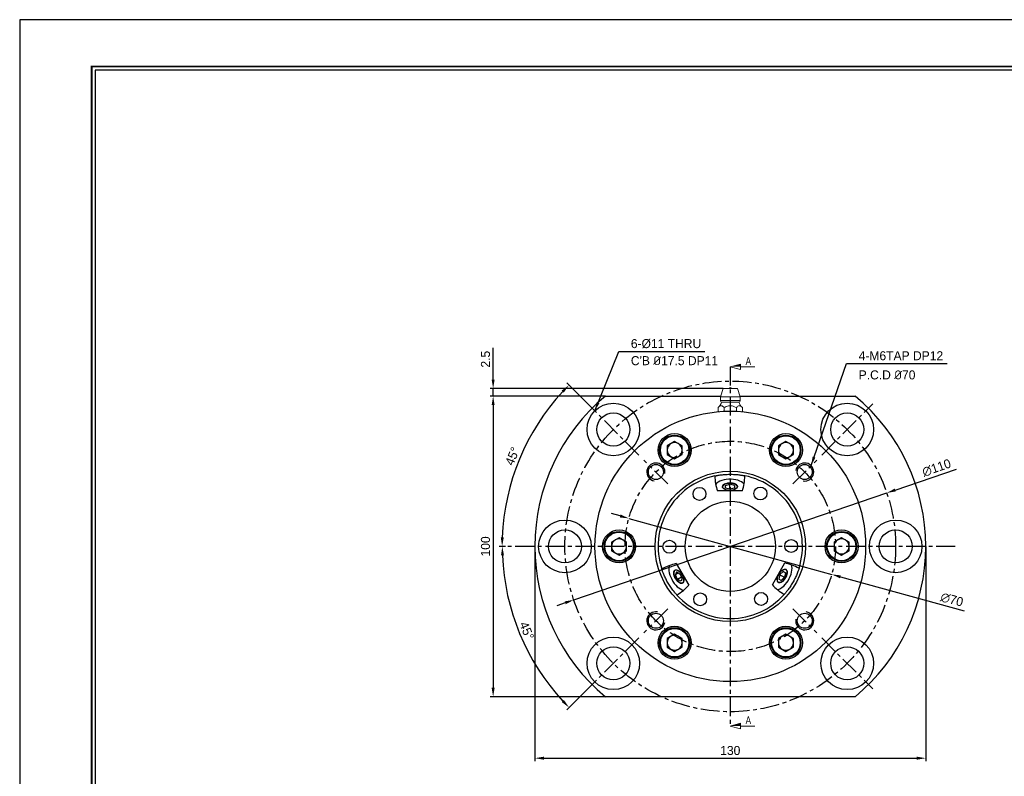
# Model space of a CAD drawing. Header units: millimetres. Extents: x -29 to 5648, y -387 to 3949.
# Tile 4 of 7: x 0 to 327, y 251 to 503. Entities that reach past the tile are written whole.
import ezdxf
from ezdxf.enums import TextEntityAlignment as Align

# ---------------------------------------------------------------- set-up
doc = ezdxf.new("R2010")
doc.units = ezdxf.units.MM
doc.linetypes.add('CENTER', pattern=[2, 1.25, -0.25, 0.25, -0.25])
doc.layers.get('0').update_dxf_attribs({"linetype": 'CONTINUOUS'})
doc.layers.get('Defpoints').update_dxf_attribs({"linetype": 'CONTINUOUS'})
for name, color, linetype in [('1', 1, 'CENTER'), ('5', 7, 'CONTINUOUS'), ('7', 7, 'CONTINUOUS'), ('center', 1, 'CENTER'), ('OUTLINE', 7, 'CONTINUOUS')]:
    doc.layers.add(name, color=color, linetype=linetype)
doc.dimstyles.new('3', dxfattribs={"dimtxt": 3, "dimasz": 3, "dimexe": 1, "dimexo": 0, "dimgap": 1, "dimtad": 1, "dimdec": 3, "dimzin": 11, "dimdsep": 46, "dimtxsty": 'Standard', "dimcen": 0, "dimclrd": 5, "dimclre": 5, "dimclrt": 3, "dimadec": 0, "dimazin": 0, "dimtfac": 0.6, "dimtdec": 3, "dimtmove": 0, "dimatfit": 3, "dimfxl": 1.25, "dimtolj": 1, "dimtzin": 11, "dimarcsym": 0})

# ---------------------------------------------------------------- blocks, each defined once
blk = doc.blocks.new('란표제')
at = {"layer": '7', "color": 0}
for p, q in [((386.1, 273), (0, 273)), ((0, 273), (0, 0))]:
    blk.add_line(p, q, dxfattribs=at)
at = {"layer": '7', "const_width": 0.325}
blk.add_lwpolyline([(377.65, 8.45), (377.65, 264.55), (13, 264.55), (13, 8.45)], close=True, dxfattribs=at)
at = {"layer": '7'}
blk.add_lwpolyline([(377, 9.1), (377, 263.9), (13.65, 263.9), (13.65, 9.1)], close=True, dxfattribs=at)
at = {"layer": '5', "ltscale": 0.5}
for tag, p, height in [('TITLE', (308.32, 31.73), 3.25), ('도번', (326.54, 20.34), 3.25), ('SCALE', (329.92, 12.42), 1.56), ('DATE', (360.13, 12.36), 1.56)]:
    blk.add_attdef(tag, p, '', height=height, dxfattribs=at)
at = {"layer": '7'}
for tag, p in [('필렛', (233.03, 14.17)), ('모따기', (233.03, 10.79))]:
    blk.add_attdef(tag, text='', height=1.5, dxfattribs=at).set_placement(p, align=Align.MIDDLE_LEFT)
blk = doc.blocks.new('*D3622')
at = {"color": 5, "lineweight": -2, "ltscale": 5}
for p, q in [((171.33, 327.54), (171.33, 256.08)), ((301.33, 327.54), (301.33, 256.08)), ((174.33, 257.08), (298.33, 257.08))]:
    blk.add_line(p, q, dxfattribs=at)
at = {"color": 5}
for points in [[(174.33, 257.58), (174.33, 256.58), (171.33, 257.08)], [(298.33, 256.58), (298.33, 257.58), (301.33, 257.08)]]:
    blk.add_solid(points, dxfattribs=at)
at = {"layer": 'Defpoints', "color": 0}
for p in [(171.33, 327.54), (301.33, 327.54), (301.33, 257.08)]:
    blk.add_point(p, dxfattribs=at)
at = {"color": 3, "ltscale": 5, "insert": (236.33, 259.62), "char_height": 3, "attachment_point": 5}
blk.add_mtext('\\A1;130', dxfattribs=at)
blk = doc.blocks.new('*D3623')
at = {"color": 5, "lineweight": -2, "ltscale": 5}
for p, q in [((194.8, 377.54), (156.46, 377.54)), ((157.46, 374.54), (157.46, 280.54)), ((194.8, 277.54), (156.46, 277.54))]:
    blk.add_line(p, q, dxfattribs=at)
at = {"color": 5}
for points in [[(157.96, 374.54), (156.96, 374.54), (157.46, 377.54)], [(156.96, 280.54), (157.96, 280.54), (157.46, 277.54)]]:
    blk.add_solid(points, dxfattribs=at)
at = {"layer": 'Defpoints', "color": 0}
for p in [(194.8, 377.54), (157.46, 277.54), (194.8, 277.54)]:
    blk.add_point(p, dxfattribs=at)
at = {"color": 3, "ltscale": 5, "insert": (154.92, 327.54), "char_height": 3, "attachment_point": 5, "rotation": 90}
blk.add_mtext('\\A1;100', dxfattribs=at)
blk = doc.blocks.new('*D3624')
at = {"color": 5, "lineweight": -2, "ltscale": 5}
for p, q in [((188.95, 374.93), (181.97, 381.91)), ((161.58, 327.54), (159.45, 327.54))]:
    blk.add_line(p, q, dxfattribs=at)
blk.add_arc((236.33, 327.54), 75.89, 137.2652, 177.7348, dxfattribs=at)
at = {"color": 5}
for points in [[(180.95, 378.69), (180.23, 379.38), (182.67, 381.2)], [(160, 330.55), (161, 330.53), (160.45, 327.54)]]:
    blk.add_solid(points, dxfattribs=at)
at = {"layer": 'Defpoints', "color": 0}
for p in [(188.95, 374.93), (170.61, 365.48), (205.94, 357.93), (161.58, 327.54), (311.08, 327.54)]:
    blk.add_point(p, dxfattribs=at)
at = {"color": 3, "ltscale": 5, "insert": (163.88, 357.55), "char_height": 3, "attachment_point": 5, "rotation": 67.5}
blk.add_mtext('\\A1;45%%d', dxfattribs=at)
blk = doc.blocks.new('*D3625')
at = {"color": 5, "lineweight": -2, "ltscale": 5}
for p, q in [((161.58, 327.54), (159.51, 327.54)), ((188.95, 280.15), (182.01, 273.22))]:
    blk.add_line(p, q, dxfattribs=at)
blk.add_arc((236.33, 327.54), 75.82, 182.2672, 222.7328, dxfattribs=at)
at = {"color": 5}
for points in [[(161.07, 324.55), (160.07, 324.53), (160.51, 327.54)], [(180.28, 275.74), (181, 276.44), (182.72, 273.93)]]:
    blk.add_solid(points, dxfattribs=at)
at = {"layer": 'Defpoints', "color": 0}
for p in [(161.58, 327.54), (311.08, 327.54), (163.1, 307.92), (205.94, 297.14), (188.95, 280.15)]:
    blk.add_point(p, dxfattribs=at)
at = {"color": 3, "ltscale": 5, "insert": (168.63, 299.5), "char_height": 3, "attachment_point": 5, "rotation": 292.5}
blk.add_mtext('\\A1;45%%d', dxfattribs=at)
blk = doc.blocks.new('*D3626')
at = {"color": 5, "lineweight": -2, "ltscale": 5}
for p, q in [((157.46, 383.04), (157.46, 393.61)), ((233.93, 380.04), (156.46, 380.04)), ((157.46, 377.54), (157.46, 380.04)), ((194.8, 377.54), (156.46, 377.54)), ((157.46, 374.54), (157.46, 371.54))]:
    blk.add_line(p, q, dxfattribs=at)
at = {"color": 5}
for points in [[(156.96, 383.04), (157.96, 383.04), (157.46, 380.04)], [(157.96, 374.54), (156.96, 374.54), (157.46, 377.54)]]:
    blk.add_solid(points, dxfattribs=at)
at = {"layer": 'Defpoints', "color": 0}
for p in [(157.46, 380.04), (233.93, 380.04), (194.8, 377.54)]:
    blk.add_point(p, dxfattribs=at)
at = {"color": 3, "ltscale": 5, "insert": (154.93, 389.82), "char_height": 3, "attachment_point": 5, "rotation": 90}
blk.add_mtext('\\A1;2.5', dxfattribs=at)
blk = doc.blocks.new('*D3627')
at = {"color": 5, "lineweight": -2, "ltscale": 5}
for p, q in [((291.21, 346.3), (311.54, 353.26)), ((184.29, 309.74), (288.37, 345.33)), ((181.45, 308.77), (178.61, 307.8))]:
    blk.add_line(p, q, dxfattribs=at)
at = {"color": 5}
for points in [[(291.05, 346.78), (291.37, 345.83), (288.37, 345.33)], [(181.61, 308.3), (181.29, 309.25), (184.29, 309.74)]]:
    blk.add_solid(points, dxfattribs=at)
at = {"layer": 'Defpoints', "color": 0}
for p in [(288.37, 345.33), (184.29, 309.74)]:
    blk.add_point(p, dxfattribs=at)
at = {"color": 3, "ltscale": 5, "insert": (304.94, 353.68), "char_height": 3, "attachment_point": 5, "rotation": 18.8783}
blk.add_mtext('\\A1;∅110', dxfattribs=at)
blk = doc.blocks.new('*D3628')
at = {"color": 5, "lineweight": -2, "ltscale": 5}
for p, q in [((199.7, 337.66), (196.81, 338.45)), ((202.6, 336.86), (270.07, 318.22)), ((272.96, 317.42), (314.11, 306.06))]:
    blk.add_line(p, q, dxfattribs=at)
at = {"color": 5}
for points in [[(199.57, 337.17), (199.84, 338.14), (202.6, 336.86)], [(273.09, 317.9), (272.83, 316.94), (270.07, 318.22)]]:
    blk.add_solid(points, dxfattribs=at)
at = {"layer": 'Defpoints', "color": 0}
for p in [(202.6, 336.86), (270.07, 318.22)]:
    blk.add_point(p, dxfattribs=at)
at = {"color": 3, "ltscale": 5, "insert": (310.03, 309.82), "char_height": 3, "attachment_point": 5, "rotation": 344.5603}
blk.add_mtext('\\A1;∅70', dxfattribs=at)

msp = doc.modelspace()

# ---------------------------------------------------------------- linework, layer by layer
at = {"color": 7, "linetype": 'Continuous', "lineweight": 15}
for p, q in [((233.9328, 380.0385), (233.0328, 377.3385)), ((238.7328, 380.0385), (233.9328, 380.0385)), ((239.6328, 377.3385), (238.7328, 380.0385)), ((233.0328, 377.3385), (233.0328, 376.0385)), ((236.3328, 377.3385), (233.0328, 377.3385)), ((239.6328, 377.3385), (236.3328, 377.3385)), ((239.6328, 376.0385), (239.6328, 377.3385)), ((232.2914, 373.7171), (232.2914, 372.58)), ((233.5328, 375.5385), (239.1328, 375.5385)), ((234.3121, 373.7171), (234.3121, 372.58)), ((238.3536, 373.7171), (238.3536, 372.58)), ((240.3743, 372.58), (240.3743, 373.7171)), ((232.2914, 372.58), (232.4967, 372.3747)), ((240.169, 372.3747), (240.3743, 372.58))]:
    msp.add_line(p, q, dxfattribs=at)
at = {"color": 8, "linetype": 'Continuous', "lineweight": 15}
msp.add_line((239.6328, 376.0385), (233.0328, 376.0385), dxfattribs=at)
at = {"ltscale": 5}
msp.add_circle((236.3328, 327.5385), 25, dxfattribs=at)
at = {"color": 7, "linetype": 'Continuous', "lineweight": 15}
for centre, radius, start, end in [((236.3328, 380.0385), 0.4, 0, 180), ((228.0386, 377.9495), 6, 315.104952, 336.307361), ((233.5328, 376.0385), 0.5, 180, 270), ((239.1328, 376.0385), 0.5, 270, 0), ((244.6271, 377.9495), 6, 203.692639, 224.850879)]:
    msp.add_arc(centre, radius, start, end, dxfattribs=at)
at = {"color": 5, "ltscale": 5}
for centre, start, end in [((211.5841, 352.2873), 350, 260), ((261.0816, 352.2873), 260, 170), ((211.5841, 302.7898), 80, 350), ((261.0816, 302.7898), 170, 80)]:
    msp.add_arc(centre, 3, start, end, dxfattribs=at)
at = {"color": 7, "linetype": 'Continuous', "lineweight": 15}
for points, knots in [([(232.2914, 373.7171), (232.3982, 373.8218), (232.6127, 374.0321), (232.9911, 374.3081), (233.3819, 374.3784), (233.7424, 374.2171), (234.0312, 373.9936), (234.2181, 373.8096), (234.3121, 373.7171)], [0, 0, 0, 0, 0.16732129, 0.33612297, 0.5650141, 0.70682992, 0.85260944, 1, 1, 1, 1]), ([(234.3121, 373.7171), (234.5441, 373.8315), (235.007, 374.0598), (235.6846, 374.2887), (236.3445, 374.3666), (236.9539, 374.2884), (237.6334, 374.0705), (238.0867, 373.8481), (238.3536, 373.7171)], [0, 0, 0, 0, 0.1818455, 0.36288164, 0.50003051, 0.6453139, 0.79120345, 1, 1, 1, 1]), ([(238.3536, 373.7171), (238.4604, 373.8218), (238.6749, 374.0321), (239.0532, 374.3081), (239.4441, 374.3784), (239.8045, 374.2171), (240.0934, 373.9936), (240.2803, 373.8096), (240.3743, 373.7171)], [0, 0, 0, 0, 0.16732129, 0.33612294, 0.56501448, 0.70682989, 0.85260941, 1, 1, 1, 1])]:
    msp.add_open_spline(points, degree=3, knots=knots, dxfattribs=at)
for points in [[(232.5219, 372.3769), (232.4445, 372.4412), (232.3679, 372.5106), (232.2914, 372.58)], [(234.3121, 372.58), (234.2787, 372.5493), (234.2453, 372.5187), (234.2117, 372.4885)], [(234.4878, 372.5007), (234.4292, 372.5269), (234.3706, 372.5534), (234.3121, 372.58)], [(238.3536, 372.58), (238.2956, 372.5534), (238.2377, 372.5269), (238.1796, 372.5006)], [(238.4551, 372.4885), (238.4212, 372.5187), (238.3874, 372.5493), (238.3536, 372.58)], [(240.3743, 372.58), (240.2984, 372.5105), (240.2226, 372.4409), (240.1457, 372.3767)]]:
    msp.add_open_spline(points, degree=3, dxfattribs=at)
at = {"layer": '1', "ltscale": 5}
for p, q in [((205.938, 357.9334), (188.946, 374.9254)), ((266.7277, 357.9334), (283.7197, 374.9254)), ((205.938, 297.1436), (188.946, 280.1517)), ((266.7277, 297.1436), (283.7197, 280.1517))]:
    msp.add_line(p, q, dxfattribs=at)
at = {"layer": 'center', "ltscale": 5}
for p, q in [((236.3328, 387.2885), (236.3328, 267.7885)), ((215.5628, 348.3086), (207.6054, 356.2659)), ((257.1029, 348.3086), (265.0602, 356.2659)), ((311.0828, 327.5385), (161.5828, 327.5385)), ((215.5628, 306.7685), (207.6054, 298.8111)), ((257.1029, 306.7685), (265.0602, 298.8111))]:
    msp.add_line(p, q, dxfattribs=at)
for radius in [55, 35]:
    msp.add_circle((236.3328, 327.5385), radius, dxfattribs=at)
at = {"layer": 'OUTLINE', "lineweight": 9}
for p, q in [((236.3328, 387.2885), (239.7648, 388.2081)), ((236.3328, 387.2885), (239.7648, 386.3689)), ((239.7648, 388.2081), (239.7648, 386.3689)), ((239.7648, 387.2885), (244.5182, 387.2885)), ((236.3328, 267.7885), (239.7648, 268.7081)), ((239.7648, 268.7081), (239.7648, 266.8689)), ((236.3328, 267.7885), (239.7648, 266.8689)), ((239.7648, 267.7885), (244.5182, 267.7885))]:
    msp.add_line(p, q, dxfattribs=at)
at = {"layer": 'OUTLINE'}
for p, q in [((194.7997, 377.5385), (233.0995, 377.5385)), ((239.5662, 377.5385), (277.866, 377.5385)), ((217.8328, 362.4682), (215.3328, 361.0248)), ((215.3328, 361.0248), (215.3328, 358.1381)), ((220.3328, 361.0248), (217.8328, 362.4682)), ((220.3328, 358.1381), (220.3328, 361.0248)), ((254.8328, 362.4682), (252.3328, 361.0248)), ((252.3328, 361.0248), (252.3328, 358.1381)), ((257.3328, 361.0248), (254.8328, 362.4682)), ((257.3328, 358.1381), (257.3328, 361.0248)), ((215.3328, 358.1381), (217.8328, 356.6947)), ((217.8328, 356.6947), (220.3328, 358.1381)), ((252.3328, 358.1381), (254.8328, 356.6947)), ((254.8328, 356.6947), (257.3328, 358.1381)), ((234.708, 347.8205), (236.208, 348.2606)), ((234.708, 346.9544), (234.708, 347.8205)), ((234.7135, 346.9529), (234.708, 347.8205)), ((236.2003, 348.6173), (236.2003, 348.6173)), ((236.2004, 348.6173), (236.2004, 348.6173)), ((237.708, 347.8346), (236.208, 348.2606)), ((236.2189, 346.5317), (236.208, 348.2606)), ((237.708, 347.8346), (237.708, 346.9686)), ((240.3842, 346.0396), (232.0491, 345.9872)), ((236.208, 346.5285), (234.708, 346.9544)), ((237.708, 346.9686), (236.208, 346.5285)), ((199.3328, 330.4253), (196.8328, 328.9819)), ((196.8328, 328.9819), (196.8328, 326.0951)), ((201.8328, 328.9819), (199.3328, 330.4253)), ((201.8328, 326.0951), (201.8328, 328.9819)), ((273.3328, 330.4253), (270.8328, 328.9819)), ((270.8328, 328.9819), (270.8328, 326.0951)), ((275.8328, 328.9819), (273.3328, 330.4253)), ((275.8328, 326.0951), (275.8328, 328.9819)), ((196.8328, 326.0951), (199.3328, 324.6518)), ((199.3328, 324.6518), (201.8328, 326.0951)), ((270.8328, 326.0951), (273.3328, 324.6518)), ((273.3328, 324.6518), (275.8328, 326.0951)), ((218.2848, 321.7966), (222.4977, 314.6044)), ((250.3295, 314.7794), (254.4517, 322.024)), ((218.4413, 319.0445), (218.0704, 318.0856)), ((219.1142, 318.697), (218.0704, 318.0856)), ((218.8285, 316.5435), (218.0704, 318.0856)), ((218.4413, 319.0445), (219.5704, 318.4614)), ((219.5704, 318.4614), (220.3285, 316.9192)), ((220.4477, 317.8191), (220.4222, 317.8087)), ((252.8493, 318.1659), (252.4702, 316.6433)), ((252.8383, 318.1218), (254.3329, 317.2713)), ((252.8493, 318.1659), (253.9702, 319.2412)), ((254.712, 318.7939), (253.9537, 319.2254)), ((253.9702, 319.2412), (254.712, 318.7939)), ((254.712, 318.7939), (254.3329, 317.2713)), ((217.9767, 317.1961), (217.973, 317.203)), ((220.1366, 317.3097), (218.8285, 316.5435)), ((219.9576, 315.9603), (218.8285, 316.5435)), ((220.3285, 316.9192), (219.9576, 315.9603)), ((253.212, 316.1961), (252.4702, 316.6433)), ((254.3329, 317.2713), (253.212, 316.1961)), ((254.6538, 317.114), (254.6538, 317.114)), ((254.6538, 317.1139), (254.6538, 317.1139)), ((217.8328, 298.3823), (215.3328, 296.939)), ((220.3328, 296.939), (217.8328, 298.3823)), ((254.8328, 298.3823), (252.3328, 296.939)), ((257.3328, 296.939), (254.8328, 298.3823)), ((215.3328, 296.939), (215.3328, 294.0522)), ((220.3328, 294.0522), (220.3328, 296.939)), ((252.3328, 296.939), (252.3328, 294.0522)), ((257.3328, 294.0522), (257.3328, 296.939)), ((215.3328, 294.0522), (217.8328, 292.6088)), ((217.8328, 292.6088), (220.3328, 294.0522)), ((252.3328, 294.0522), (254.8328, 292.6088)), ((254.8328, 292.6088), (257.3328, 294.0522)), ((277.866, 277.5385), (194.7997, 277.5385))]:
    msp.add_line(p, q, dxfattribs=at)
at = {"layer": 'OUTLINE', "flags": 128}
for points in [[(240.92, 348.2529), (240.8585, 348.3347), (240.5072, 348.6912), (240.0466, 349.0146), (239.4882, 349.2968), (238.8463, 349.5306), (238.1373, 349.7101), (237.3791, 349.8305), (236.5912, 349.889), (235.7935, 349.884), (235.0063, 349.8156), (234.2498, 349.6856), (233.5431, 349.4973), (232.9042, 349.2554), (232.3494, 348.9662), (231.8928, 348.637), (231.5461, 348.2761), (231.4856, 348.1936)], [(238.7081, 347.383), (238.7039, 347.4517), (238.6031, 347.7371), (238.3732, 348.0025), (238.0266, 348.2337), (237.5819, 348.4181), (237.0632, 348.546), (236.4984, 348.6102), (235.9179, 348.6075), (235.3531, 348.5379), (234.8344, 348.4052), (234.3898, 348.2165), (234.0431, 347.9821), (233.8132, 347.7145), (233.7124, 347.4282), (233.7082, 347.3516)], [(236.208, 346.1445), (235.6315, 346.1755), (235.086, 346.2722), (234.6011, 346.4294), (234.2027, 346.6386), (233.9125, 346.8886), (233.746, 347.1659), (233.7123, 347.4555), (233.8131, 347.7418), (234.043, 348.0093), (234.3896, 348.2438), (234.8343, 348.4324), (235.353, 348.5651), (235.9178, 348.6347), (236.4982, 348.6375), (237.063, 348.5732), (237.5818, 348.4454), (238.0264, 348.2609), (238.373, 348.0298), (238.6029, 347.7643), (238.7037, 347.479), (238.67, 347.1891), (238.5035, 346.9103), (238.2133, 346.6575), (237.815, 346.4445), (237.33, 346.2828), (236.7845, 346.1809), (236.208, 346.1445)], [(236.208, 348.6173), (236.772, 348.587), (237.3055, 348.4924), (237.7799, 348.3386), (238.1696, 348.134), (238.4535, 347.8894), (238.6163, 347.6182), (238.6493, 347.335), (238.5507, 347.0549), (238.3258, 346.7931), (237.9868, 346.5638), (237.5518, 346.3793), (237.0444, 346.2495), (236.4919, 346.1814), (235.9241, 346.1787), (235.3716, 346.2416), (234.8642, 346.3666), (234.4292, 346.547), (234.0902, 346.7732), (233.8653, 347.0328), (233.7667, 347.3119), (233.7997, 347.5955), (233.9625, 347.8683), (234.2464, 348.1155), (234.6361, 348.3238), (235.1105, 348.4821), (235.644, 348.5817), (236.208, 348.6173)], [(216.1001, 321.1539), (216.06, 321.0598), (215.9269, 320.5773), (215.8771, 320.0167), (215.9119, 319.392), (216.0304, 318.7192), (216.2295, 318.0154), (216.5042, 317.2986), (216.8476, 316.587), (217.2508, 315.8987), (217.7036, 315.2512), (218.1944, 314.661), (218.7109, 314.1431), (219.2398, 313.7107), (219.7676, 313.3749), (220.281, 313.1441), (220.7669, 313.0243), (220.8687, 313.0131)], [(251.9784, 313.2087), (252.08, 313.2211), (252.5644, 313.3471), (253.0748, 313.5843), (253.5984, 313.9268), (254.1218, 314.3657), (254.6317, 314.8901), (255.1152, 315.4864), (255.5598, 316.1395), (255.9543, 316.8329), (256.2886, 317.5488), (256.5543, 318.269), (256.7446, 318.9752), (256.8546, 319.6494), (256.8815, 320.2745), (256.8247, 320.8345), (256.6855, 321.3152), (256.6443, 321.4088)], [(220.5897, 317.5024), (220.762, 316.984), (220.85, 316.4936), (220.8491, 316.0576), (220.7592, 315.6994), (220.5852, 315.4385), (220.3365, 315.2888), (220.0266, 315.2584), (219.672, 315.3491), (219.292, 315.5558), (218.9069, 315.8674), (218.5377, 316.2672), (218.2041, 316.7336), (217.9242, 317.2415), (217.713, 317.7634), (217.582, 318.2712), (217.5381, 318.7376), (217.5839, 319.1374), (217.7167, 319.449), (217.9294, 319.6558), (218.2107, 319.7464), (218.5452, 319.716), (218.915, 319.5664), (219.3001, 319.3054), (219.6798, 318.9472), (220.0337, 318.5112), (220.3425, 318.0208), (220.5897, 317.5024)], [(217.9594, 319.6733), (217.7565, 319.4863), (217.6123, 319.1701), (217.5617, 318.7578), (217.6076, 318.2733), (217.7474, 317.7448), (217.973, 317.203)], [(217.9767, 317.1961), (217.7561, 317.7261), (217.6193, 318.243), (217.5744, 318.717), (217.6239, 319.1203), (217.765, 319.4296), (217.9894, 319.6269), (218.2842, 319.7008), (218.6322, 319.6469), (219.0131, 319.4683), (219.4049, 319.1755), (219.7847, 318.7855), (220.1305, 318.3209), (220.4222, 317.8087)], [(220.4222, 317.8087), (220.6428, 317.2788), (220.7796, 316.7618), (220.8245, 316.2878), (220.775, 315.8845), (220.6339, 315.5752), (220.4095, 315.3779), (220.1147, 315.304), (219.7667, 315.3579), (219.3858, 315.5365), (218.994, 315.8293), (218.6142, 316.2193), (218.2684, 316.6839), (217.9767, 317.1961)], [(254.9744, 317.7186), (254.7314, 317.1976), (254.427, 316.7047), (254.0774, 316.2665), (253.7017, 315.9065), (253.32, 315.6443), (252.953, 315.4938), (252.6203, 315.4633), (252.3399, 315.5544), (252.127, 315.7622), (251.9931, 316.0754), (251.9453, 316.4772), (251.9862, 316.946), (252.1136, 317.4564), (252.3207, 317.9809), (252.5962, 318.4913), (252.9254, 318.96), (253.2905, 319.3618), (253.6718, 319.6751), (254.0488, 319.8828), (254.401, 319.9739), (254.7096, 319.9434), (254.9579, 319.793), (255.1325, 319.5307), (255.224, 319.1708), (255.2275, 318.7325), (255.1428, 318.2396), (254.9744, 317.7186)], [(252.2379, 317.7186), (252.4756, 318.2283), (252.7734, 318.7104), (253.1153, 319.1391), (253.4828, 319.4912), (253.8562, 319.7478), (254.2153, 319.8949), (254.5407, 319.9247), (254.8149, 319.8356), (255.0232, 319.6324), (255.1542, 319.326), (255.201, 318.933), (255.161, 318.4744), (255.0363, 317.9752), (254.8338, 317.4621), (254.5642, 316.9628), (254.2422, 316.5043), (253.8851, 316.1112), (253.5121, 315.8048), (253.1434, 315.6016), (252.7988, 315.5125), (252.4969, 315.5423), (252.254, 315.6895), (252.0832, 315.9461), (251.9937, 316.2982), (251.9903, 316.7268), (252.0732, 317.209), (252.2379, 317.7186)], [(252.331, 315.5592), (252.5966, 315.4768), (252.9293, 315.5073), (253.2963, 315.6578), (253.678, 315.92), (254.0538, 316.28), (254.4033, 316.7182), (254.7077, 317.2111), (254.9507, 317.7321)], [(254.9507, 317.7321), (255.1191, 318.2531), (255.2038, 318.746), (255.2003, 319.1842), (255.1088, 319.5442), (254.9342, 319.8065), (254.8038, 319.905)], [(217.973, 317.203), (218.2712, 316.6794), (218.6247, 316.2045), (219.013, 315.8058), (219.4135, 315.5064), (219.8029, 315.3239), (220.1586, 315.2688), (220.46, 315.3443), (220.4866, 315.359)]]:
    msp.add_lwpolyline(points, dxfattribs=at)
at = {"layer": 'OUTLINE'}
for centre, radius in [((197.442, 366.4294), 8.75), ((275.2237, 366.4294), 8.75), ((236.3328, 327.5385), 45), ((197.442, 366.4294), 5.5), ((275.2237, 366.4294), 5.5), ((217.8328, 359.5815), 5.5), ((217.8328, 359.5815), 5), ((254.8328, 359.5815), 5.5), ((254.8328, 359.5815), 5), ((211.5841, 352.2873), 2.5), ((261.0816, 352.2873), 2.5), ((226.0978, 345.0115), 2.15), ((246.3474, 345.1388), 2.15), ((236.3328, 327.5385), 15), ((181.3328, 327.5385), 8.75), ((291.3328, 327.5385), 8.75), ((181.3328, 327.5385), 5.5), ((199.3328, 327.5385), 5.5), ((199.3328, 327.5385), 5), ((273.3328, 327.5385), 5.5), ((273.3328, 327.5385), 5), ((291.3328, 327.5385), 5.5), ((216.0832, 327.4112), 2.15), ((256.5824, 327.6658), 2.15), ((226.3183, 309.9382), 2.15), ((246.5679, 310.0655), 2.15), ((211.5841, 302.7898), 2.5), ((261.0816, 302.7898), 2.5), ((217.8328, 295.4956), 5.5), ((217.8328, 295.4956), 5), ((254.8328, 295.4956), 5.5), ((254.8328, 295.4956), 5), ((197.442, 288.6476), 8.75), ((275.2237, 288.6476), 8.75), ((197.442, 288.6476), 5.5), ((275.2237, 288.6476), 5.5)]:
    msp.add_circle(centre, radius, dxfattribs=at)
for centre, radius, start, end in [((236.3328, 327.5385), 65, 129.715137, 230.284863), ((236.3328, 327.5385), 65, 309.715137, 50.284863), ((217.8328, 359.5815), 2.5, 120, 180), ((217.8328, 359.5815), 2.5, 60, 120), ((217.8328, 359.5815), 2.5, 0, 60), ((254.8328, 359.5815), 2.5, 120, 180), ((254.8328, 359.5815), 2.5, 60, 120), ((254.8328, 359.5815), 2.5, 0, 60), ((217.8328, 359.5815), 2.5, 180, 240), ((217.8328, 359.5815), 2.5, 240, 300), ((217.8328, 359.5815), 2.5, 300, 0), ((254.8328, 359.5815), 2.5, 180, 240), ((254.8328, 359.5815), 2.5, 240, 300), ((254.8328, 359.5815), 2.5, 300, 0), ((236.3328, 327.5385), 24, 102.368082, 198.352363), ((236.3328, 327.5385), 24, 342.368082, 78.352363), ((199.3328, 327.5385), 2.5, 120, 180), ((199.3328, 327.5385), 2.5, 180, 240), ((199.3328, 327.5385), 2.5, 60, 120), ((199.3328, 327.5385), 2.5, 0, 60), ((199.3328, 327.5385), 2.5, 300, 0), ((273.3328, 327.5385), 2.5, 120, 180), ((273.3328, 327.5385), 2.5, 180, 240), ((273.3328, 327.5385), 2.5, 60, 120), ((273.3328, 327.5385), 2.5, 0, 60), ((273.3328, 327.5385), 2.5, 300, 0), ((199.3328, 327.5385), 2.5, 240, 300), ((273.3328, 327.5385), 2.5, 240, 300), ((236.3328, 327.5385), 24, 222.368082, 318.352363), ((217.8328, 295.4956), 2.5, 60, 120), ((254.8328, 295.4956), 2.5, 60, 120), ((217.8328, 295.4956), 2.5, 120, 180), ((217.8328, 295.4956), 2.5, 180, 240), ((217.8328, 295.4956), 2.5, 0, 60), ((217.8328, 295.4956), 2.5, 300, 0), ((254.8328, 295.4956), 2.5, 120, 180), ((254.8328, 295.4956), 2.5, 180, 240), ((254.8328, 295.4956), 2.5, 0, 60), ((254.8328, 295.4956), 2.5, 300, 0), ((217.8328, 295.4956), 2.5, 240, 300), ((254.8328, 295.4956), 2.5, 240, 300)]:
    msp.add_arc(centre, radius, start, end, dxfattribs=at)
for centre, major_axis, start_param, end_param in [((236.182, 351.538), (0.0629, -9.9998), 4.76492738, 5.29772457), ((236.182, 351.538), (0.0629, -9.9998), 0.98546073, 1.51825793), ((215.6241, 315.4081), (8.6286, 5.0543), 0.98546073, 1.51825793), ((257.1925, 315.6694), (-8.6915, 4.9455), 4.76492738, 5.29772457), ((215.6241, 315.4081), (8.6286, 5.0543), 4.76492738, 5.29772457), ((257.1925, 315.6694), (-8.6915, 4.9455), 0.98546073, 1.51825793)]:
    msp.add_ellipse(centre, major_axis=major_axis, ratio=0.5, start_param=start_param, end_param=end_param, dxfattribs=at)
for points, knots in [([(213.0828, 359.5815), (213.0828, 362.2031), (215.2112, 364.3315), (220.4544, 364.3315), (222.5828, 362.2031), (222.5828, 359.5815)], [0, 0, 0, 0, 0.5, 0.5, 1, 1, 1, 1]), ([(250.0828, 359.5815), (250.0828, 362.2031), (252.2112, 364.3315), (257.4544, 364.3315), (259.5828, 362.2031), (259.5828, 359.5815)], [0, 0, 0, 0, 0.5, 0.5, 1, 1, 1, 1]), ([(222.5828, 359.5815), (222.5828, 356.9599), (220.4544, 354.8315), (215.2112, 354.8315), (213.0828, 356.9599), (213.0828, 359.5815)], [0, 0, 0, 0, 0.5, 0.5, 1, 1, 1, 1]), ([(259.5828, 359.5815), (259.5828, 356.9599), (257.4544, 354.8315), (252.2112, 354.8315), (250.0828, 356.9599), (250.0828, 359.5815)], [0, 0, 0, 0, 0.5, 0.5, 1, 1, 1, 1]), ([(231.2021, 350.9837), (231.2033, 350.9841), (231.2062, 350.9848), (231.3991, 351.0264), (231.7696, 351.1024), (232.2981, 351.1996), (232.9533, 351.3026), (233.6729, 351.3949), (234.4544, 351.4689), (235.2888, 351.5211), (236.144, 351.5431), (236.9867, 351.5337), (237.769, 351.4997), (238.5049, 351.4433), (239.1796, 351.372), (239.7722, 351.2929), (240.2792, 351.2133), (240.6822, 351.1421), (240.9889, 351.083), (241.1653, 351.0472), (241.1677, 351.0466), (241.1687, 351.0463)], [0, 0, 0, 0, 0.04410283, 0.10638256, 0.16904005, 0.23165105, 0.28735923, 0.34304862, 0.39375409, 0.44445437, 0.4999294, 0.54851366, 0.59709968, 0.64565565, 0.69421797, 0.74334725, 0.79249057, 0.84386956, 0.89526989, 0.95672635, 1, 1, 1, 1]), ([(194.5828, 327.5385), (194.5828, 330.1601), (196.7112, 332.2885), (201.9544, 332.2885), (204.0828, 330.1601), (204.0828, 327.5385)], [0, 0, 0, 0, 0.5, 0.5, 1, 1, 1, 1]), ([(268.5828, 327.5385), (268.5828, 330.1601), (270.7112, 332.2885), (275.9544, 332.2885), (278.0828, 330.1601), (278.0828, 327.5385)], [0, 0, 0, 0, 0.5, 0.5, 1, 1, 1, 1]), ([(204.0828, 327.5385), (204.0828, 324.9169), (201.9544, 322.7885), (196.7112, 322.7885), (194.5828, 324.9169), (194.5828, 327.5385)], [0, 0, 0, 0, 0.5, 0.5, 1, 1, 1, 1]), ([(278.0828, 327.5385), (278.0828, 324.9169), (275.9544, 322.7885), (270.7112, 322.7885), (268.5828, 324.9169), (268.5828, 327.5385)], [0, 0, 0, 0, 0.5, 0.5, 1, 1, 1, 1]), ([(218.5941, 311.3726), (218.5932, 311.3735), (218.5911, 311.3755), (218.4586, 311.5219), (218.2075, 311.8047), (217.8592, 312.2138), (217.4423, 312.7297), (217.0026, 313.3068), (216.5478, 313.9465), (216.105, 314.6133), (215.6773, 315.3094), (215.2925, 315.9845), (214.9357, 316.6599), (214.6139, 317.3181), (214.323, 317.9615), (214.0825, 318.5367), (213.888, 319.0353), (213.7402, 319.4377), (213.6324, 319.747), (213.5687, 319.9353), (213.5495, 319.9941), (213.5516, 319.9876), (213.5518, 319.9872)], [0, 0, 0, 0, 0.04410667, 0.10639182, 0.16905477, 0.23167124, 0.28738426, 0.34307848, 0.39378838, 0.44449305, 0.49325782, 0.54202241, 0.58495246, 0.63457298, 0.68419964, 0.73374652, 0.78330716, 0.83437956, 0.88547255, 0.94087997, 0.99631226, 1, 1, 1, 1]), ([(259.2023, 320.2592), (259.202, 320.2581), (259.2013, 320.2552), (259.1408, 320.0673), (259.0214, 319.7084), (258.8413, 319.2022), (258.6029, 318.5833), (258.323, 317.9139), (257.9964, 317.2002), (257.6404, 316.4833), (257.2513, 315.7649), (256.8443, 315.0685), (256.4252, 314.4055), (256.0087, 313.7895), (255.6086, 313.2355), (255.2363, 312.7477), (254.9098, 312.3407), (254.6333, 312.0099), (254.4292, 311.773), (254.2848, 311.6096), (254.2798, 311.604), (254.2771, 311.6011)], [0, 0, 0, 0, 0.04410009, 0.10637596, 0.16902958, 0.23163669, 0.28734142, 0.34302732, 0.39372968, 0.44442683, 0.49318432, 0.54194158, 0.59020412, 0.63846999, 0.68701714, 0.73557353, 0.78542592, 0.83529563, 0.88828621, 0.94130092, 1, 1, 1, 1]), ([(213.0828, 295.4956), (213.0828, 298.1172), (215.2112, 300.2456), (220.4544, 300.2456), (222.5828, 298.1172), (222.5828, 295.4956)], [0, 0, 0, 0, 0.5, 0.5, 1, 1, 1, 1]), ([(250.0828, 295.4956), (250.0828, 298.1172), (252.2112, 300.2456), (257.4544, 300.2456), (259.5828, 298.1172), (259.5828, 295.4956)], [0, 0, 0, 0, 0.5, 0.5, 1, 1, 1, 1]), ([(222.5828, 295.4956), (222.5828, 292.874), (220.4544, 290.7456), (215.2112, 290.7456), (213.0828, 292.874), (213.0828, 295.4956)], [0, 0, 0, 0, 0.5, 0.5, 1, 1, 1, 1]), ([(259.5828, 295.4956), (259.5828, 292.874), (257.4544, 290.7456), (252.2112, 290.7456), (250.0828, 292.874), (250.0828, 295.4956)], [0, 0, 0, 0, 0.5, 0.5, 1, 1, 1, 1])]:
    msp.add_open_spline(points, degree=3, knots=knots, dxfattribs=at)
at = {"layer": 'OUTLINE', "lineweight": 9}
for points in [[(236.3328, 387.2885), (239.7648, 388.2081), (239.7648, 387.2885)], [(236.3328, 267.7885), (239.7648, 268.7081), (239.7648, 267.7885)]]:
    msp.add_solid(points, dxfattribs=at)

# ---------------------------------------------------------------- block references
at = {"ltscale": 5, "xscale": 1.841670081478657, "yscale": 1.841670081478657, "zscale": 1.841670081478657}
msp.add_blockref('란표제', (0, 0), dxfattribs=at)

# ---------------------------------------------------------------- texts
at = {"lineweight": 9, "width": 0.8}
for p in [(241.4212, 387.9229), (241.4212, 268.4229)]:
    msp.add_text('A', height=2.574, dxfattribs=at).set_placement(p)
at = {"color": 3, "ltscale": 5, "char_height": 3, "attachment_point": 7}
for s, insert in [('6-%%C11 THRU', (203.2592, 393.3969)), ('4-M6TAP DP12', (279.0352, 389.4269)), ("C'B {\\FISOCPEUR|c0;%%C}17.5 DP11", (203.2592, 387.7919)), ('P.C.D {\\FISOCPEUR|c0;%%C}70', (279.0352, 383.0576))]:
    msp.add_mtext(s, dxfattribs=dict(at, insert=insert))

# ---------------------------------------------------------------- dimensions: what is measured, and where the dimension line sits
at = {"ltscale": 5}
for base, p2, picture, middle in [((157.4631, 380.0385), (233.9328, 380.0385), '*D3626', (154.9251, 389.8248)), ((157.4631, 277.5385), (194.7997, 277.5385), '*D3623', (154.9211, 327.5385))]:
    dim = msp.add_linear_dim(base=base, p1=(194.7997, 377.5385), p2=p2, angle=90, dimstyle='3', dxfattribs=at)
    dim.commit()
    dim.dimension.update_dxf_attribs({"geometry": picture, "text_midpoint": middle})
for base, line1, picture, middle in [((170.6122, 365.4823), ((205.938, 357.9334), (188.946, 374.9254)), '*D3624', (163.8752, 357.5515)), ((163.0975, 307.9152), ((205.938, 297.1436), (188.946, 280.1517)), '*D3625', (168.632, 299.4959))]:
    dim = msp.add_angular_dim_2l(base=base, line1=line1, line2=((311.0828, 327.5385), (161.5828, 327.5385)), dimstyle='3', dxfattribs=at)
    dim.commit()
    dim.dimension.update_dxf_attribs({"geometry": picture, "text_midpoint": middle})
for p1, p2, picture, middle in [((184.2914, 309.7427), (288.3743, 345.3343), '*D3627', (305.7584, 351.2789)), ((202.596, 336.8564), (270.0697, 318.2207), '*D3628', (309.3507, 307.3716))]:
    dim = msp.add_diameter_dim_2p(p1=p1, p2=p2, dimstyle='3', dxfattribs=at)
    dim.commit()
    dim.dimension.update_dxf_attribs({"geometry": picture, "text_midpoint": middle, "dimtype": 163})
dim = msp.add_linear_dim(base=(301.3328, 257.0773), p1=(171.3328, 327.5385), p2=(301.3328, 327.5385), dimstyle='3', dxfattribs=at)
dim.commit()
dim.dimension.update_dxf_attribs({"geometry": '*D3622', "text_midpoint": (236.3328, 259.6192)})

# ---------------------------------------------------------------- leaders
at = {"ltscale": 5, "annotation_type": 0, "has_hookline": 1, "hookline_direction": 0}
for points, text_width in [([(191.2548, 372.6166), (199.2592, 392.3969), (202.2592, 392.3969)], 24.5792), ([(263.2029, 354.4086), (275.0352, 388.4269), (278.0352, 388.4269)], 29.4248)]:
    msp.add_leader(points, dimstyle='3', dxfattribs=dict(at, text_width=text_width))

doc.saveas('drawing.dxf')
